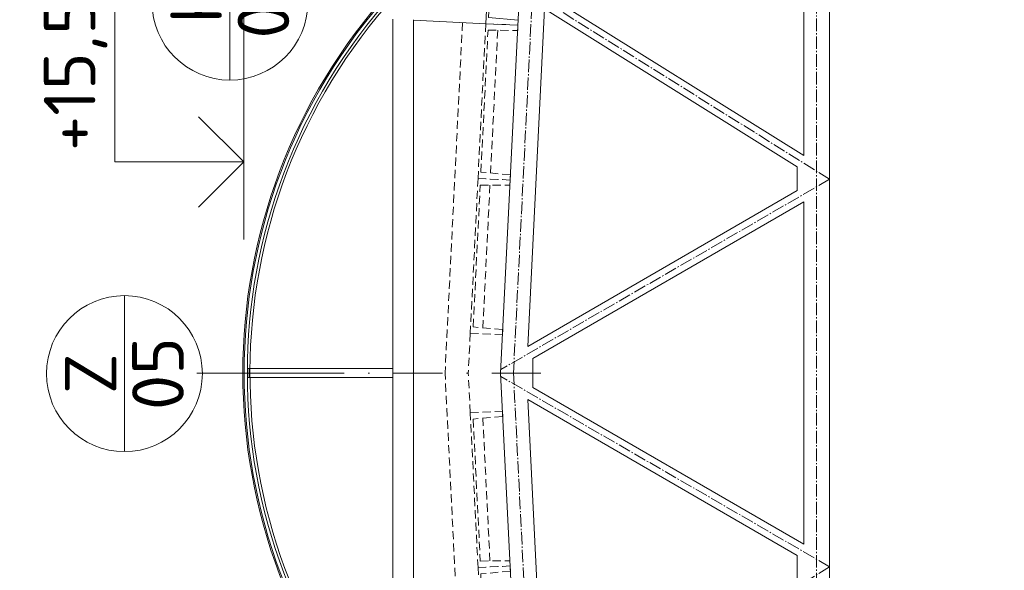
# Model space of a CAD drawing. Header units: millimetres. Extents: x -796345 to 3713765, y -2985421 to 2187451.
# Tile 169 of 256: x 201668 to 209299, y 70772 to 75036. Entities that reach past the tile are written whole.
import ezdxf
from ezdxf import colors
from ezdxf.entities.mleader import LeaderData, LeaderLine
from ezdxf.enums import TextEntityAlignment as Align
from ezdxf.math import Vec2, Vec3

# ---------------------------------------------------------------- set-up
doc = ezdxf.new("R2010")
doc.units = ezdxf.units.MM
for name, pattern in [('AM_DIN_G_W050', [13.75, 9.75, -1.5, 1, -1.5]), ('CENTERX2', [101.6, 63.5, -12.7, 12.7, -12.7]), ('DASHDOT', [25.4, 12.7, -6.35, 0, -6.35]), ('HIDDEN', [9.525, 6.35, -3.175])]:
    doc.linetypes.add(name, pattern=pattern)
for name, color, linetype, lineweight in [('A99_N_kce-pohl', 1, 'Continuous', 9), ('A99_N_kce-rez-sil', 6, 'Continuous', 18), ('A99_N_koty-200-vysk', 6, 'Continuous', 9), ('A99_N_txt-popis-50', 240, 'Continuous', 9), ('A99_N_znaceni 200', 5, 'Continuous', 5), ('A99_S_kce-pohl', 7, 'Continuous', 5), ('A99_S_kce-rez-sil', 7, 'Continuous', 15), ('A99_S_kce-rez-ten', 7, 'Continuous', 9), ('A99_S_osy', 1, 'CENTERX2', 5)]:
    doc.layers.add(name, color=color, linetype=linetype, lineweight=lineweight)
doc.styles.add('A99_kota', font='isocpeur.ttf', dxfattribs={"height": 2})
doc.styles.add('A99_popis', font='isocpeur.ttf')

# ---------------------------------------------------------------- blocks, each defined once
blk = doc.blocks.new('*U24')
at = {"color": 0, "linetype": 'ByBlock', "lineweight": -2}
blk.add_line((-3, 0), (7, 0), dxfattribs=at)
for points in [[(0, 0), (0, 5), (0, 5), (9.7, 5)], [(-1.75, 1.75), (0, 0), (1.75, 1.75)]]:
    blk.add_lwpolyline(points, dxfattribs=at)
at = {"color": 0, "linetype": 'ByBlock', "lineweight": -2, "style": 'A99_kota'}
for tag, p in [('VYSKA', (9.2, 7.75)), ('POPIS', (9.2, 4.5))]:
    blk.add_attdef(tag, text='', height=2, dxfattribs=at).set_placement(p, align=Align.TOP_RIGHT)
blk = doc.blocks.new('*U20')
at = {"color": 0, "linetype": 'ByBlock'}
blk.add_line((-3.02, 0), (3.02, 0), dxfattribs=at)
blk.add_circle((0, 0), 3.02, dxfattribs=at)
at = {"color": 0, "linetype": 'ByBlock', "style": 'A99_popis'}
for tag, p in [('KATEGORIE', (0, 1.31)), ('PRVEK', (0, -1.298))]:
    blk.add_attdef(tag, text='', height=2, dxfattribs=at).set_placement(p, align=Align.MIDDLE_CENTER)

msp = doc.modelspace()

# ---------------------------------------------------------------- linework, layer by layer
at = {"layer": 'A99_N_kce-pohl', "lineweight": 5}
for points in [[(204560, 75040.5), (204560, 72300)], [(203450, 72335), (204560, 72335)], [(204560, 69557.5), (204560, 72300)], [(203450, 72265), (204560, 72265)]]:
    msp.add_lwpolyline(points, dxfattribs=at)
at = {"layer": 'A99_N_kce-pohl', "linetype": 'Continuous', "lineweight": 5}
for radius, start, end in [(4410, 137.90791, 222.09209), (4355, 137.90451, 221.56924)]:
    msp.add_arc((207807.5, 72300), radius, start, end, dxfattribs=at)
at = {"layer": 'A99_N_kce-rez-sil', "color": 1, "lineweight": 9}
msp.add_lwpolyline([(203435, 72265), (203450, 72265), (203450, 72335), (203435, 72335)], close=True, dxfattribs=at)
at = {"layer": 'A99_N_kce-rez-sil', "color": 1, "linetype": 'Continuous', "lineweight": 5}
for radius, start, end in [(4400, 137.90791, 222.09209), (4375, 137.90603, 222.09397)]:
    msp.add_arc((207807.5, 72300), radius, start, end, dxfattribs=at)
at = {"layer": 'A99_N_znaceni 200', "lineweight": 5}
msp.add_lwpolyline([(203084, 72300), (203865, 72300)], dxfattribs=at)
at = {"layer": 'A99_S_kce-pohl', "lineweight": 5}
for points in [[(205395, 72300), (205845, 81300)], [(207945, 72300), (207945, 79994.7)], [(207745, 73984), (207745, 76616)], [(207745, 73984), (205790.6, 75205.5)], [(207695, 73897.3), (205736.3, 75121.5)], [(207695, 73713.2), (207695, 73897.3)], [(207695, 73713.2), (205605.5, 72505.1)], [(207745, 73626.6), (205645, 72412.5)], [(207745, 72300), (207745, 73626.6)], [(205645, 72300), (205645, 72412.5)], [(205395, 72300), (205845, 63300)], [(205645, 72300), (205645, 72187.5)], [(207745, 72300), (207745, 70973.4)], [(207945, 72300), (207945, 64605.3)], [(207745, 70973.4), (205645, 72187.5)], [(205605.5, 72094.9), (205736.3, 69478.5)], [(207695, 70886.8), (205605.5, 72094.9)], [(207695, 70886.8), (207695, 70702.7)]]:
    msp.add_lwpolyline(points, dxfattribs=at)
at = {"layer": 'A99_S_kce-pohl', "color": 253, "linetype": 'AM_DIN_G_W050', "lineweight": 0, "ltscale": 10}
for points in [[(205494.9, 72295), (205944.9, 81295)], [(207845, 79994.7), (207845, 79994.7), (207845, 72300)], [(207945, 73800), (205545, 75300)], [(207945, 73800), (205396.3, 72326.4)], [(207945, 70800), (205396.3, 72273.6)], [(205494.9, 72305), (205944.9, 63305)], [(207845, 64605.3), (207845, 64605.3), (207845, 72300)], [(207945, 70800), (205545, 69300)]]:
    msp.add_lwpolyline(points, dxfattribs=at)
at = {"layer": 'A99_S_kce-rez-sil', "lineweight": 13}
for points in [[(205589.8, 76191.4), (205587.8, 76151.4), (205357.6, 76152.9), (205302.7, 75054.3), (205531.9, 75032.8), (205529.9, 74992.9), (205280.2, 75005.3)], [(204720.9, 75033.3), (205280.2, 75005.3)]]:
    msp.add_lwpolyline(points, dxfattribs=at)
at = {"layer": 'A99_S_kce-rez-ten', "lineweight": 0}
msp.add_lwpolyline([(205589.8, 76191.4), (205340.1, 76203.8), (205280.2, 75005.3), (205529.9, 74992.9), (205531.9, 75032.8), (205302.7, 75054.3), (205357.6, 76152.9), (205587.8, 76151.4)], close=True, dxfattribs=at)
at = {"layer": 'A99_S_kce-rez-ten', "lineweight": 5}
msp.add_lwpolyline([(205605.5, 72505.1), (205736.3, 75121.5)], dxfattribs=at)
at = {"layer": 'A99_S_kce-rez-ten', "lineweight": 0}
msp.add_lwpolyline([(204720, 75035), (204720, 69557.5)], dxfattribs=at)
at = {"layer": 'A99_S_kce-rez-ten', "linetype": 'HIDDEN', "lineweight": 0, "ltscale": 10}
for points in [[(205100.4, 75014.3), (204964.8, 72300)], [(205372.8, 74953.9), (205317.5, 73848.8)], [(205312.9, 73755.4), (205257.7, 72650.3)], [(205160.5, 72608.3), (205145, 72300)], [(205100.4, 69585.7), (204964.8, 72300)], [(205160.5, 71991.7), (205145, 72300)], [(205312.9, 70844.6), (205257.7, 71949.7)]]:
    msp.add_lwpolyline(points, dxfattribs=at)
for points in [[(205529.9, 74992.9), (205280.2, 75005.3), (205220.3, 73806.8), (205470, 73794.4), (205472, 73834.3), (205242.8, 73855.8), (205297.7, 74954.4), (205527.9, 74952.9)], [(205470, 73794.4), (205220.3, 73806.8), (205160.5, 72608.3), (205410.1, 72595.9), (205412.1, 72635.8), (205182.9, 72657.3), (205237.8, 73755.9), (205468, 73754.4)], [(205470, 70805.6), (205220.3, 70793.2), (205160.5, 71991.7), (205410.1, 72004.1), (205412.1, 71964.2), (205182.9, 71942.7), (205237.8, 70844.1), (205468, 70845.6)], [(205529.9, 69607.1), (205280.2, 69594.7), (205220.3, 70793.2), (205470, 70805.6), (205472, 70765.7), (205242.8, 70744.2), (205297.7, 69645.6), (205527.9, 69647.1)]]:
    msp.add_lwpolyline(points, close=True, dxfattribs=at)
at = {"layer": 'A99_S_osy', "linetype": 'DASHDOT', "lineweight": 5, "ltscale": 30}
msp.add_lwpolyline([(203041, 72300), (205728.9, 72300)], dxfattribs=at)

# ---------------------------------------------------------------- block references
at = {"layer": 'A99_N_koty-200-vysk', "lineweight": 5, "xscale": 200, "yscale": 200, "zscale": 200, "rotation": 90.00000000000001}
msp.add_blockref('*U24', (203405, 73935), dxfattribs=at).add_auto_attribs({'VYSKA': '+15,560'})
at = {"layer": 'A99_N_znaceni 200', "xscale": 200, "yscale": 200, "zscale": 200, "rotation": 90.00000000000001}
for p, values in [((203297.5, 75172.5), {'KATEGORIE': 'K', 'PRVEK': '05'}), ((202480, 72295), {'KATEGORIE': 'Z', 'PRVEK': '05'})]:
    msp.add_blockref('*U20', p, dxfattribs=at).add_auto_attribs(values)

# ---------------------------------------------------------------- leaders
at = {"layer": 'A99_N_txt-popis-50', "lineweight": 9}
ml = msp.add_multileader_mtext('Standard', dxfattribs=at)
ml.set_content('\\A1;{\\C256;výměna stávajících sekční vrat za nová}', color=1, style='A99_popis')
ml.set_leader_properties(color=256, linetype='ByLayer', lineweight=-1)
ml.build(insert=Vec2(0, 0))
ml.multileader.update_dxf_attribs({"dogleg_length": 200, "arrow_head_size": 300, "scale": 200})
ctx = ml.context
ctx.base_point, ctx.scale, ctx.char_height, ctx.arrow_head_size, ctx.landing_gap_size, ctx.plane_origin = Vec3(9095, 72885), 200, 400, 300, 1000, Vec3(8542.5, 64790)
notes = []
notes.append((ctx, [(0, (1, 1, 0), (8295, 72885), (1, 0), 800, [(0, [(5830, 72885)], 0, [])])]))
ctx.mtext.insert, ctx.mtext.width, ctx.mtext.flow_direction = Vec3(10095, 73145), 9865.703, 5
for ctx, leaders in notes:
    for number, flags, end, landing, length, lines in leaders:
        leader = LeaderData()
        leader.index, (leader.has_last_leader_line, leader.has_dogleg_vector, leader.attachment_direction) = number, flags
        leader.last_leader_point, leader.dogleg_vector, leader.dogleg_length = Vec3(end), Vec3(landing), length
        for number, points, colour, breaks in lines:
            line = LeaderLine()
            line.index, line.vertices, line.color, line.breaks = number, Vec3.list(points), colors.encode_raw_color(colour), breaks
            leader.lines.append(line)
        ctx.leaders.append(leader)

doc.saveas('drawing.dxf')
